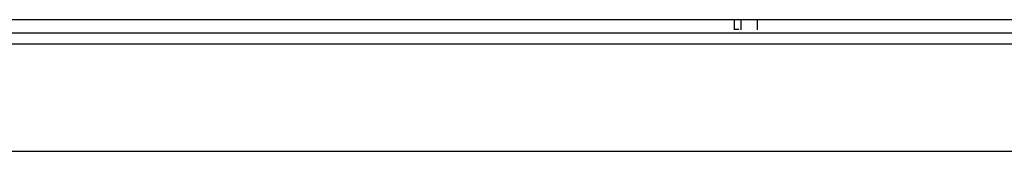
# Model space of a CAD drawing. Extents: x 5 to 297, y -3 to 205.
# Tile 4 of 38: x 59.082 to 62.736, y 78.259 to 78.749. Entities that reach past the tile are written whole.
import ezdxf

# ---------------------------------------------------------------- set-up
doc = ezdxf.new("R2010")
doc.units = 0
doc.layers.get('0').update_dxf_attribs({"linetype": 'CONTINUOUS'})

msp = doc.modelspace()

# ---------------------------------------------------------------- linework, layer by layer
at = {"color": 7, "linetype": 'CONTINUOUS'}
for p, q in [((66.6925, 78.7491), (54.9566, 78.7491)), ((61.7337, 78.7491), (61.7337, 78.7117)), ((61.7591, 78.7491), (61.7591, 78.7117)), ((66.5745, 78.6991), (55.0745, 78.6991)), ((61.7507, 78.7127), (61.7337, 78.7127)), ((55.4745, 78.6591), (66.1745, 78.6591)), ((66.1761, 78.2595), (55.473, 78.2595))]:
    msp.add_line(p, q, dxfattribs=at)
at = {"color": 1, "linetype": 'CONTINUOUS'}
msp.add_line((61.8189, 78.7491), (61.8189, 78.7117), dxfattribs=at)

doc.saveas('drawing.dxf')
